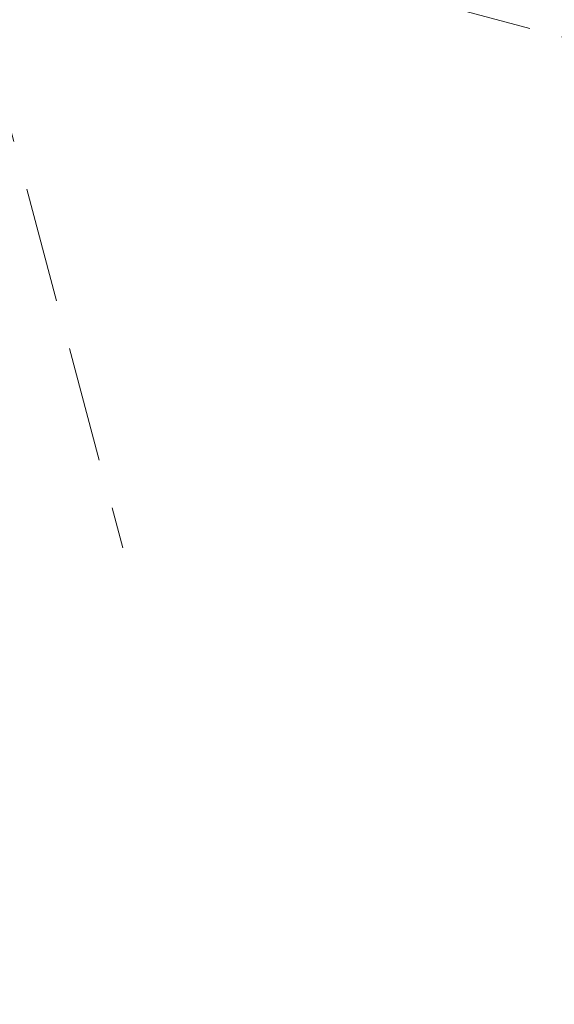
# Model space of a CAD drawing. Header units: millimetres. Extents: x -62314 to 79800, y -34032 to 28340.
# Tile 38 of 256: x 46260 to 47404, y -26236 to -24130. Entities that reach past the tile are written whole.
import ezdxf

# ---------------------------------------------------------------- set-up
doc = ezdxf.new("R2010")
doc.units = ezdxf.units.MM
doc.header["$LTSCALE"] = 508
doc.linetypes.add('Dash Style-2', pattern=[0.694425, 0.48607, -0.208355])
doc.linetypes.add('Dash Style-6', pattern=[1.04164, 0.625, -0.20828, 0.06943, -0.13893])
for name, color, linetype, lineweight in [('(00) tekening-stramien-algemeen', 7, 'Dash Style-6', 0), ('(04) bouwaanvraag-brandweer-bestaand-WBDBO 60min', 1, 'Dash Style-2', 0), ('None', 7, 'Continuous', 0)]:
    doc.layers.add(name, color=color, linetype=linetype, lineweight=lineweight)

# ---------------------------------------------------------------- blocks, each defined once
blk = doc.blocks.new('blok B 01 (2D)')
at = {"layer": '(04) bouwaanvraag-brandweer-bestaand-WBDBO 60min', "color": 6, "lineweight": 0, "transparency": 33554687}
blk.add_line((50955, 0), (51705, -1299.1), dxfattribs=at)
blk = doc.blocks.new('Group-176-1')
at = {"layer": '(00) tekening-stramien-algemeen', "color": 2, "lineweight": 0, "transparency": 33554687}
blk.add_line((71038, -11070), (-1886.1, -11070), dxfattribs=at)
blk = doc.blocks.new('Stramien blok B')
at = {"layer": 'None', "color": 17, "transparency": 33554687}
blk.add_blockref('Group-176-1', (0, 0), dxfattribs=at)

msp = doc.modelspace()

# ---------------------------------------------------------------- block references
at = {"layer": 'None', "color": 17, "transparency": 33554687}
for name, p, rotation in [('blok B 01 (2D)', (-3125.94, -10622.93), 344.9999999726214), ('Stramien blok B', (0, 0), 344.9999645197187)]:
    msp.add_blockref(name, p, dxfattribs=dict(at, rotation=rotation))

doc.saveas('drawing.dxf')
